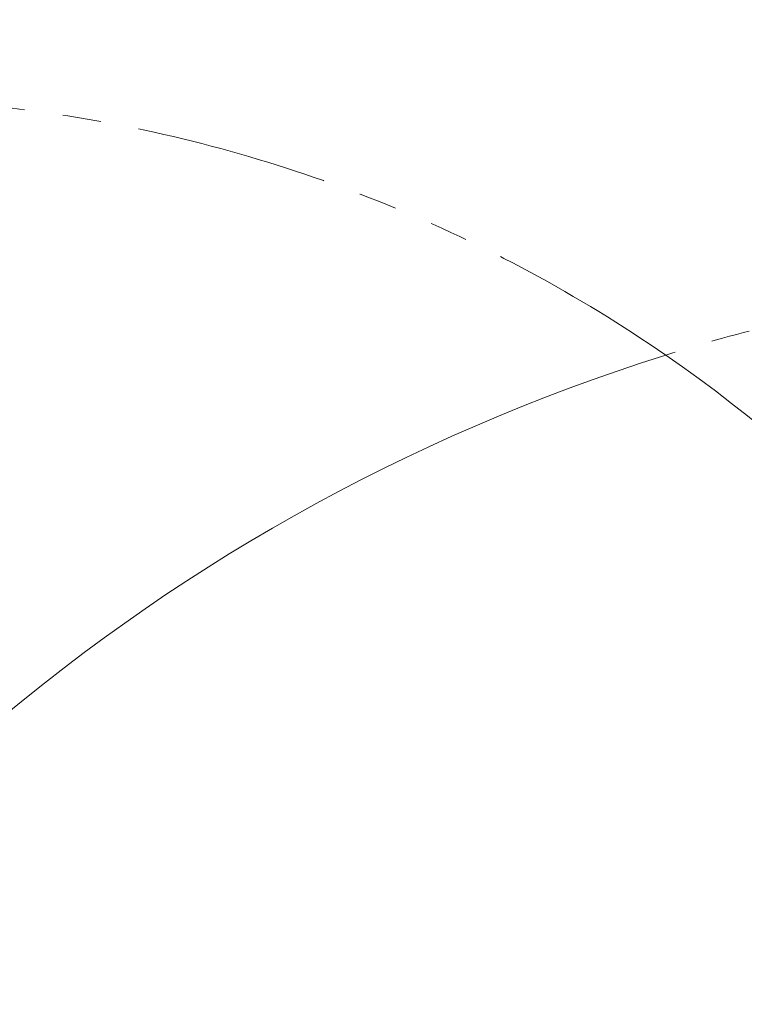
# Model space of a CAD drawing. Header units: millimetres. Extents: x 0 to 14900, y 0 to 10500.
# Tile 15 of 56: x 2740 to 3337, y 6875 to 7687. Entities that reach past the tile are written whole.
import ezdxf

# ---------------------------------------------------------------- set-up
doc = ezdxf.new("R2010")
doc.units = ezdxf.units.MM
doc.header["$LTSCALE"] = 25
doc.linetypes.add('PHANTOM', pattern=[12.7, 6.35, -1.27, 1.27, -1.27, 1.27, -1.27])

msp = doc.modelspace()

# ---------------------------------------------------------------- linework, layer by layer
at = {"color": 7, "linetype": 'Continuous', "lineweight": 18}
for centre, radius, start, end in [((3751.6946825, 5882.6472299), 2479.27, 5.1503552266, 154.8240965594), ((3751.6946825, 5882.6472299), 1601.47, 107.4061649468, 202.5938050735), ((2591.6276826, 6423.5957254), 1199.29, 4.599965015, 55.4006738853)]:
    msp.add_arc(centre, radius, start, end, dxfattribs=at)
at = {"color": 7, "linetype": 'PHANTOM', "lineweight": 18}
for centre, radius, start, end in [((2591.6276826, 6423.5957254), 1199.29, 55.4006738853, 154.6363722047), ((3751.6946825, 5882.6472299), 1601.47, 52.5938832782, 107.4061649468)]:
    msp.add_arc(centre, radius, start, end, dxfattribs=at)

doc.saveas('drawing.dxf')
